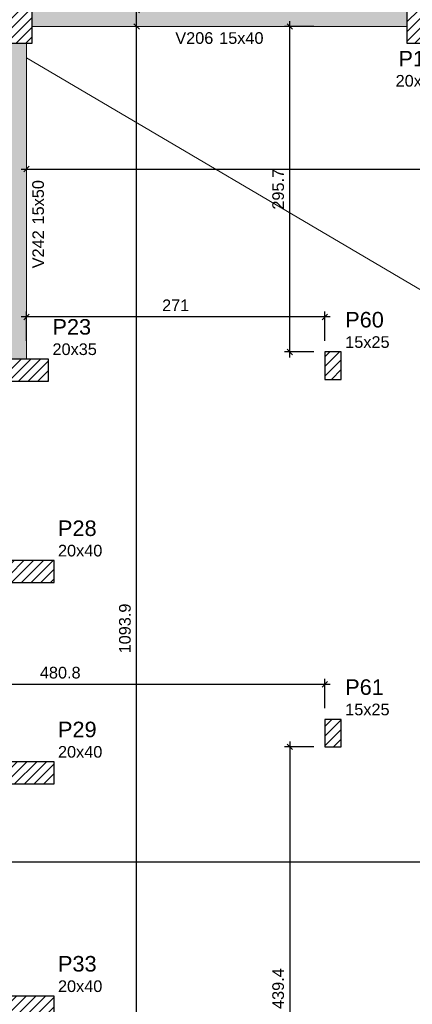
# Model space of a CAD drawing. Header units: millimetres. Extents: x 0 to 119, y 0 to 84.
# Tile 14 of 42: x 23.56 to 30.69, y 48.98 to 66.87. Entities that reach past the tile are written whole.
import ezdxf

# ---------------------------------------------------------------- set-up
doc = ezdxf.new("R2010")
doc.units = ezdxf.units.MM
doc.header["$MEASUREMENT"] = 0
doc.linetypes.add('NULL', pattern=[0])
doc.layers.get('0').update_dxf_attribs({"lineweight": 18})
for name, color, linetype, lineweight in [('FO-Aberturas', 7, 'Continuous', 5), ('FO-Cotas', 5, 'Continuous', 5), ('FO-Hachura pilar que passa', 19, 'Continuous', 5), ('FO-Hachura viga', 43, 'Continuous', 5), ('FO-Pilares', 4, 'Continuous', 30), ('FO-Textos das vigas', 7, 'Continuous', 5), ('FO-Textos dos pilares', 7, 'Continuous', 5), ('FO-Vigas', 1, 'Continuous', 20)]:
    doc.layers.add(name, color=color, linetype=linetype, lineweight=lineweight)
doc.styles.add('Arial', font='txt')
doc.dimstyles.new('UM_50.000000', dxfattribs={"dimtxt": 0.18, "dimasz": 0.1, "dimexe": 0.1, "dimexo": 0.2, "dimgap": 0, "dimtad": 1, "dimtih": 1, "dimtoh": 1, "dimdec": 1, "dimlfac": 50, "dimzin": 0, "dimdsep": 46, "dimtxsty": 'Standard', "dimcen": 0.09, "dimdle": 0.1, "dimadec": 1, "dimazin": 2, "dimtfac": 1, "dimtdec": 4, "dimtofl": 0, "dimtmove": 0, "dimatfit": 3, "dimfxl": 1, "dimtolj": 1, "dimarcsym": 0})

# ---------------------------------------------------------------- blocks, each defined once
blk = doc.blocks.new('_Oblique')
at = {"color": 0, "linetype": 'ByBlock', "lineweight": -2}
blk.add_line((-0.5, -0.5), (0.5, 0.5), dxfattribs=at)
blk = doc.blocks.new('*D116')
at = {"layer": 'Defpoints', "color": 0}
for p in [(22.72, 51.569), (70.017, 51.569), (70.017, 51.569)]:
    blk.add_point(p, dxfattribs=at)
at = {"layer": 'FO-Cotas', "color": 0, "lineweight": -2}
blk.add_line((22.62, 51.569), (70.117, 51.569), dxfattribs=at)
at = {"layer": 'FO-Cotas', "color": 0, "lineweight": -2, "xscale": 0.1, "yscale": 0.1, "zscale": 0.1, "rotation": 180}
blk.add_blockref('_Oblique', (22.72, 51.569), dxfattribs=at)
at = {"layer": 'FO-Cotas', "color": 0, "lineweight": -2, "xscale": 0.1, "yscale": 0.1, "zscale": 0.1}
blk.add_blockref('_Oblique', (70.017, 51.569), dxfattribs=at)
at = {"layer": 'FO-Cotas', "color": 7, "insert": (46.368, 51.78), "char_height": 0.2118, "attachment_point": 5, "rotation": 0.0057, "style": 'Arial'}
blk.add_mtext('\\A1;2364.8', dxfattribs=at)
blk = doc.blocks.new('*D125')
at = {"layer": 'Defpoints', "color": 0}
for p in [(23.68, 64.156), (66.14, 64.156), (66.14, 64.156)]:
    blk.add_point(p, dxfattribs=at)
at = {"layer": 'FO-Cotas', "color": 0, "lineweight": -2}
blk.add_line((23.58, 64.156), (66.24, 64.156), dxfattribs=at)
at = {"layer": 'FO-Cotas', "color": 0, "lineweight": -2, "xscale": 0.1, "yscale": 0.1, "zscale": 0.1, "rotation": 180}
blk.add_blockref('_Oblique', (23.68, 64.156), dxfattribs=at)
at = {"layer": 'FO-Cotas', "color": 0, "lineweight": -2, "xscale": 0.1, "yscale": 0.1, "zscale": 0.1}
blk.add_blockref('_Oblique', (66.14, 64.156), dxfattribs=at)
at = {"layer": 'FO-Cotas', "color": 7, "insert": (44.91, 64.368), "char_height": 0.2118, "attachment_point": 5, "rotation": 0.0057, "style": 'Arial'}
blk.add_mtext('\\A1;2123', dxfattribs=at)
blk = doc.blocks.new('*D187')
at = {"layer": 'Defpoints', "color": 0}
for p in [(25.68, 66.746), (25.68, 66.746), (25.68, 44.869)]:
    blk.add_point(p, dxfattribs=at)
at = {"layer": 'FO-Cotas', "color": 0, "lineweight": -2}
blk.add_line((25.68, 44.769), (25.68, 66.846), dxfattribs=at)
at = {"layer": 'FO-Cotas', "color": 0, "lineweight": -2, "xscale": 0.1, "yscale": 0.1, "zscale": 0.1}
for p, rotation in [((25.68, 66.746), 90), ((25.68, 44.869), 270)]:
    blk.add_blockref('_Oblique', p, dxfattribs=dict(at, rotation=rotation))
at = {"layer": 'FO-Cotas', "color": 7, "insert": (25.468, 55.807), "char_height": 0.2118, "attachment_point": 5, "rotation": 90, "style": 'Arial'}
blk.add_mtext('\\A1;1093.9', dxfattribs=at)
blk = doc.blocks.new('*D188')
at = {"layer": 'Defpoints', "color": 0}
for p in [(25.68, 67.046), (25.68, 67.046), (25.68, 66.746)]:
    blk.add_point(p, dxfattribs=at)
at = {"layer": 'FO-Cotas', "color": 0, "lineweight": -2}
blk.add_line((25.68, 66.646), (25.68, 67.146), dxfattribs=at)
at = {"layer": 'FO-Cotas', "color": 0, "lineweight": -2, "xscale": 0.1, "yscale": 0.1, "zscale": 0.1}
for p, rotation in [((25.68, 67.046), 90), ((25.68, 66.746), 270)]:
    blk.add_blockref('_Oblique', p, dxfattribs=dict(at, rotation=rotation))
at = {"layer": 'FO-Cotas', "color": 7, "insert": (25.468, 67.203), "char_height": 0.2118, "attachment_point": 5, "rotation": 90, "style": 'Arial'}
blk.add_mtext('\\A1;15', dxfattribs=at)
blk = doc.blocks.new('*D251')
at = {"layer": 'Defpoints', "color": 0}
for p in [(23.68, 61.468), (23.68, 60.833), (29.1, 60.833)]:
    blk.add_point(p, dxfattribs=at)
at = {"layer": 'FO-Cotas', "color": 0, "lineweight": -2}
for p, q in [((23.68, 61.033), (23.68, 61.568)), ((29.1, 61.033), (29.1, 61.568)), ((29.2, 61.468), (23.58, 61.468))]:
    blk.add_line(p, q, dxfattribs=at)
at = {"layer": 'FO-Cotas', "color": 0, "lineweight": -2, "xscale": 0.1, "yscale": 0.1, "zscale": 0.1, "rotation": 180}
blk.add_blockref('_Oblique', (23.68, 61.468), dxfattribs=at)
at = {"layer": 'FO-Cotas', "color": 0, "lineweight": -2, "xscale": 0.1, "yscale": 0.1, "zscale": 0.1}
blk.add_blockref('_Oblique', (29.1, 61.468), dxfattribs=at)
at = {"layer": 'FO-Cotas', "color": 7, "insert": (26.39, 61.68), "char_height": 0.2118, "attachment_point": 5, "rotation": 0.0057, "style": 'Arial'}
blk.add_mtext('\\A1;271', dxfattribs=at)
blk = doc.blocks.new('*D252')
at = {"layer": 'Defpoints', "color": 0}
for p in [(19.483, 54.791), (19.483, 54.156), (29.1, 54.156)]:
    blk.add_point(p, dxfattribs=at)
at = {"layer": 'FO-Cotas', "color": 0, "lineweight": -2}
for p, q in [((29.2, 54.791), (19.383, 54.791)), ((19.483, 54.356), (19.483, 54.891)), ((29.1, 54.356), (29.1, 54.891))]:
    blk.add_line(p, q, dxfattribs=at)
at = {"layer": 'FO-Cotas', "color": 0, "lineweight": -2, "xscale": 0.1, "yscale": 0.1, "zscale": 0.1, "rotation": 180}
blk.add_blockref('_Oblique', (19.483, 54.791), dxfattribs=at)
at = {"layer": 'FO-Cotas', "color": 0, "lineweight": -2, "xscale": 0.1, "yscale": 0.1, "zscale": 0.1}
blk.add_blockref('_Oblique', (29.1, 54.791), dxfattribs=at)
at = {"layer": 'FO-Cotas', "color": 7, "insert": (24.292, 55.003), "char_height": 0.2118, "attachment_point": 5, "rotation": 0.0057, "style": 'Arial'}
blk.add_mtext('\\A1;480.8', dxfattribs=at)
blk = doc.blocks.new('*D264')
at = {"layer": 'Defpoints', "color": 0}
for p in [(28.465, 66.746), (29.1, 66.746), (29.1, 60.833)]:
    blk.add_point(p, dxfattribs=at)
at = {"layer": 'FO-Cotas', "color": 0, "lineweight": -2}
for p, q in [((28.9, 66.746), (28.365, 66.746)), ((28.465, 60.733), (28.465, 66.846)), ((28.9, 60.833), (28.365, 60.833))]:
    blk.add_line(p, q, dxfattribs=at)
at = {"layer": 'FO-Cotas', "color": 0, "lineweight": -2, "xscale": 0.1, "yscale": 0.1, "zscale": 0.1}
for p, rotation in [((28.465, 66.746), 90), ((28.465, 60.833), 270)]:
    blk.add_blockref('_Oblique', p, dxfattribs=dict(at, rotation=rotation))
at = {"layer": 'FO-Cotas', "color": 7, "insert": (28.253, 63.789), "char_height": 0.2118, "attachment_point": 5, "rotation": 90, "style": 'Arial'}
blk.add_mtext('\\A1;295.7', dxfattribs=at)
blk = doc.blocks.new('*D265')
at = {"layer": 'Defpoints', "color": 0}
for p in [(29.1, 53.656), (28.465, 44.869), (29.1, 44.869)]:
    blk.add_point(p, dxfattribs=at)
at = {"layer": 'FO-Cotas', "color": 0, "lineweight": -2}
for p, q in [((28.465, 53.756), (28.465, 44.769)), ((28.9, 53.656), (28.365, 53.656)), ((28.9, 44.869), (28.365, 44.869))]:
    blk.add_line(p, q, dxfattribs=at)
at = {"layer": 'FO-Cotas', "color": 0, "lineweight": -2, "xscale": 0.1, "yscale": 0.1, "zscale": 0.1}
for p, rotation in [((28.465, 53.656), 90), ((28.465, 44.869), 270)]:
    blk.add_blockref('_Oblique', p, dxfattribs=dict(at, rotation=rotation))
at = {"layer": 'FO-Cotas', "color": 7, "insert": (28.253, 49.262), "char_height": 0.2118, "attachment_point": 5, "rotation": 90, "style": 'Arial'}
blk.add_mtext('\\A1;439.4', dxfattribs=at)

msp = doc.modelspace()

# ---------------------------------------------------------------- hatches: boundary and pattern name
at = {"layer": 'FO-Hachura pilar que passa', "linetype": 'Continuous'}
h = msp.add_hatch(dxfattribs=at)
h.set_pattern_fill('ANSI31', color=19, style=0)
h.paths.add_polyline_path([(23.38, 66.4457), (23.58, 66.4457), (23.78, 66.4457), (23.78, 66.7457), (23.78, 67.0457), (23.58, 67.0457), (23.38, 67.0457), (23.38, 66.7457)])
h = msp.add_hatch(dxfattribs=at)
h.set_pattern_fill('ANSI31', color=19, style=0)
h.paths.add_polyline_path([(30.59, 66.4457), (30.79, 66.4457), (30.99, 66.4457), (30.99, 66.7457), (30.99, 67.0457), (30.79, 67.0457), (30.59, 67.0457), (30.59, 66.7457)])
h = msp.add_hatch(dxfattribs=at)
h.set_pattern_fill('ANSI31', color=19, style=0)
h.paths.add_polyline_path([(24.08, 60.3027), (24.08, 60.5027), (24.08, 60.7027), (23.73, 60.7027), (23.38, 60.7027), (23.38, 60.5027), (23.38, 60.3027), (23.73, 60.3027)])
h = msp.add_hatch(dxfattribs=at)
h.set_pattern_fill('ANSI31', color=19, style=0)
h.paths.add_polyline_path([(29.1, 60.3327), (29.25, 60.3327), (29.4, 60.3327), (29.4, 60.5827), (29.4, 60.8327), (29.25, 60.8327), (29.1, 60.8327), (29.1, 60.5827)])
h = msp.add_hatch(dxfattribs=at)
h.set_pattern_fill('ANSI31', color=19, style=0)
h.paths.add_polyline_path([(23.38, 57.0425), (23.38, 56.8425), (23.38, 56.6425), (23.78, 56.6425), (24.18, 56.6425), (24.18, 56.8425), (24.18, 57.0425), (23.78, 57.0425)])
h = msp.add_hatch(dxfattribs=at)
h.set_pattern_fill('ANSI31', color=19, style=0)
h.paths.add_polyline_path([(29.1, 53.6555), (29.25, 53.6555), (29.4, 53.6555), (29.4, 53.9055), (29.4, 54.1555), (29.25, 54.1555), (29.1, 54.1555), (29.1, 53.9055)])
h = msp.add_hatch(dxfattribs=at)
h.set_pattern_fill('ANSI31', color=19, style=0)
h.paths.add_polyline_path([(24.18, 52.9855), (24.18, 53.1855), (24.18, 53.3855), (23.78, 53.3855), (23.38, 53.3855), (23.38, 53.1855), (23.38, 52.9855), (23.78, 52.9855)])
h = msp.add_hatch(dxfattribs=at)
h.set_pattern_fill('ANSI31', color=19, style=0)
h.paths.add_polyline_path([(24.18, 48.7271), (24.18, 48.9271), (24.18, 49.1271), (23.78, 49.1271), (23.38, 49.1271), (23.38, 48.9271), (23.38, 48.7271), (23.78, 48.7271)])
at = {"layer": 'FO-Hachura viga', "linetype": 'Continuous'}
for points in [[(30.5902, 67.0457), (30.5902, 67.0457), (23.7802, 67.0457), (23.7802, 66.7457), (30.5902, 66.7457), (30.5902, 67.0457)], [(23.6802, 66.4457), (23.6802, 66.4457), (23.3802, 66.4457), (23.3802, 65.6063), (23.6802, 65.6063), (23.6802, 66.4457)], [(23.68, 65.6063), (23.68, 65.6063), (23.3802, 65.6063), (23.3802, 60.7025), (23.68, 60.7025), (23.68, 65.6063)]]:
    msp.add_hatch(color=43, dxfattribs=at).paths.add_polyline_path(points)

# ---------------------------------------------------------------- linework, layer by layer
at = {"layer": 'FO-Aberturas'}
msp.add_line((23.68, 66.1795), (66.197, 41.1085), dxfattribs=at)
at = {"layer": 'FO-Pilares'}
for points in [[(23.38, 66.4457), (23.58, 66.4457), (23.78, 66.4457), (23.78, 66.7457), (23.78, 67.0457), (23.58, 67.0457), (23.38, 67.0457), (23.38, 66.7457), (23.38, 66.4457)], [(30.59, 66.4457), (30.79, 66.4457), (30.99, 66.4457), (30.99, 66.7457), (30.99, 67.0457), (30.79, 67.0457), (30.59, 67.0457), (30.59, 66.7457), (30.59, 66.4457)], [(24.08, 60.3027), (24.08, 60.5027), (24.08, 60.7027), (23.73, 60.7027), (23.38, 60.7027), (23.38, 60.5027), (23.38, 60.3027), (23.73, 60.3027), (24.08, 60.3027)], [(29.1, 60.3327), (29.25, 60.3327), (29.4, 60.3327), (29.4, 60.5827), (29.4, 60.8327), (29.25, 60.8327), (29.1, 60.8327), (29.1, 60.5827), (29.1, 60.3327)], [(23.38, 57.0425), (23.38, 56.8425), (23.38, 56.6425), (23.78, 56.6425), (24.18, 56.6425), (24.18, 56.8425), (24.18, 57.0425), (23.78, 57.0425), (23.38, 57.0425)], [(29.1, 53.6555), (29.25, 53.6555), (29.4, 53.6555), (29.4, 53.9055), (29.4, 54.1555), (29.25, 54.1555), (29.1, 54.1555), (29.1, 53.9055), (29.1, 53.6555)], [(24.18, 52.9855), (24.18, 53.1855), (24.18, 53.3855), (23.78, 53.3855), (23.38, 53.3855), (23.38, 53.1855), (23.38, 52.9855), (23.78, 52.9855), (24.18, 52.9855)], [(24.18, 48.7271), (24.18, 48.9271), (24.18, 49.1271), (23.78, 49.1271), (23.38, 49.1271), (23.38, 48.9271), (23.38, 48.7271), (23.78, 48.7271), (24.18, 48.7271)]]:
    msp.add_lwpolyline(points, close=True, dxfattribs=at)
at = {"layer": 'FO-Vigas'}
for p, q in [((23.78, 66.7457), (30.59, 66.7457)), ((23.68, 65.6063), (23.68, 66.4457)), ((23.68, 60.7027), (23.68, 65.6063))]:
    msp.add_line(p, q, dxfattribs=at)

# ---------------------------------------------------------------- texts
at = {"layer": 'FO-Textos das vigas', "linetype": 'NULL', "char_height": 0.2118, "line_spacing_factor": 0.798, "style": 'Arial'}
for s, insert, width, attachment_point in [('V206', (27.074, 66.4284), 1.354561, 9), ('15x40', (27.18, 66.4284), 1.580273, 7)]:
    msp.add_mtext(s, dxfattribs=dict(at, insert=insert, width=width, attachment_point=attachment_point))
at = {"layer": 'FO-Textos das vigas', "linetype": 'NULL', "char_height": 0.2118, "rotation": 90.00021, "line_spacing_factor": 0.798, "style": 'Arial'}
for s, insert, width, attachment_point in [('15x50', (23.9981, 63.1495), 1.580273, 7), ('V242', (23.9981, 63.0435), 1.354561, 9)]:
    msp.add_mtext(s, dxfattribs=dict(at, insert=insert, width=width, attachment_point=attachment_point))
at = {"layer": 'FO-Textos dos pilares', "linetype": 'NULL', "line_spacing_factor": 0.798, "style": 'Arial'}
for s, insert, char_height, width, attachment_point in [('P12', (30.79, 66.0217), 0.2824, 1.387852, 8), ('20x30', (30.79, 65.6514), 0.2118, 1.580273, 8), ('P60', (29.471, 61.2737), 0.2824, 1.387852, 7), ('P23', (24.151, 61.1437), 0.2824, 1.387852, 7), ('20x35', (24.151, 60.7734), 0.2118, 1.580273, 7), ('15x25', (29.471, 60.9034), 0.2118, 1.580273, 7), ('P28', (24.251, 57.4837), 0.2824, 1.387852, 7), ('20x40', (24.251, 57.1134), 0.2118, 1.580273, 7), ('P61', (29.471, 54.5967), 0.2824, 1.387852, 7), ('15x25', (29.471, 54.2264), 0.2118, 1.580273, 7), ('P29', (24.251, 53.8267), 0.2824, 1.387852, 7), ('20x40', (24.251, 53.4564), 0.2118, 1.580273, 7), ('P33', (24.251, 49.5687), 0.2824, 1.387852, 7), ('20x40', (24.251, 49.1974), 0.2118, 1.580273, 7)]:
    msp.add_mtext(s, dxfattribs=dict(at, insert=insert, char_height=char_height, width=width, attachment_point=attachment_point))

# ---------------------------------------------------------------- dimensions: what is measured, and where the dimension line sits
at = {"layer": 'FO-Cotas'}
for base, p1, p2, override, picture, middle in [((25.68, 67.0457), (25.68, 66.7457), (25.68, 67.0457), {"dimtxt": 0.2118, "dimasz": 0.1, "dimexe": 0.1, "dimexo": 0.2, "dimtad": 1, "dimtih": 0, "dimtoh": 0, "dimdec": 1, "dimlfac": 50, "dimzin": 8, "dimtxsty": 'Arial', "dimblk": 'Oblique', "dimblk1": 'Oblique', "dimblk2": 'Oblique', "dimsah": 1, "dimdle": 0.1, "dimse1": 1, "dimse2": 1, "dimclrt": 7, "dimadec": 1, "dimazin": 3, "dimtmove": 2, "dimldrblk": 'Oblique'}, '*D188', (25.4682, 67.203)), ((25.68, 66.7457), (25.68, 44.8685), (25.68, 66.7457), {"dimtxt": 0.2118, "dimasz": 0.1, "dimexe": 0.1, "dimexo": 0.2, "dimtad": 1, "dimtih": 0, "dimtoh": 0, "dimdec": 1, "dimlfac": 50, "dimzin": 8, "dimtxsty": 'Arial', "dimblk": 'Oblique', "dimblk1": 'Oblique', "dimblk2": 'Oblique', "dimsah": 1, "dimdle": 0.1, "dimse1": 1, "dimse2": 1, "dimclrt": 7, "dimadec": 1, "dimazin": 3, "dimtmove": 2, "dimldrblk": 'Oblique'}, '*D187', (25.4682, 55.8071)), ((28.4646433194, 66.7457160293), (29.1000433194, 60.8327160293), (29.1000433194, 66.7457160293), {"dimtxt": 0.2118, "dimasz": 0.1, "dimexe": 0.1, "dimexo": 0.2, "dimtad": 1, "dimtih": 0, "dimtoh": 0, "dimdec": 1, "dimlfac": 50, "dimzin": 8, "dimtxsty": 'Arial', "dimblk": 'Oblique', "dimblk1": 'Oblique', "dimblk2": 'Oblique', "dimsah": 1, "dimdle": 0.1, "dimse1": 0, "dimse2": 0, "dimclrt": 7, "dimadec": 1, "dimazin": 3, "dimtmove": 2, "dimldrblk": 'Oblique'}, '*D264', (28.2528433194, 63.7892160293)), ((28.4646433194, 44.8685160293), (29.1000433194, 53.6555160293), (29.1000433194, 44.8685160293), {"dimtxt": 0.2118, "dimasz": 0.1, "dimexe": 0.1, "dimexo": 0.2, "dimtad": 1, "dimtih": 0, "dimtoh": 0, "dimdec": 1, "dimlfac": 50, "dimzin": 8, "dimtxsty": 'Arial', "dimblk": 'Oblique', "dimblk1": 'Oblique', "dimblk2": 'Oblique', "dimsah": 1, "dimdle": 0.1, "dimse1": 0, "dimse2": 0, "dimclrt": 7, "dimadec": 1, "dimazin": 3, "dimtmove": 2, "dimldrblk": 'Oblique'}, '*D265', (28.2528433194, 49.2620160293))]:
    dim = msp.add_linear_dim(base=base, p1=p1, p2=p2, angle=90, dimstyle='UM_50.000000', override=override, dxfattribs=at)
    dim.commit()
    dim.dimension.update_dxf_attribs({"geometry": picture, "text_midpoint": middle, "dimtype": 160, "text_rotation": 90})
for base, p1, p2, override, picture, middle in [((66.14, 64.1563), (23.68, 64.1563), (66.14, 64.1563), {"dimtxt": 0.2118, "dimasz": 0.1, "dimexe": 0.1, "dimexo": 0.2, "dimtad": 1, "dimtih": 0, "dimtoh": 0, "dimdec": 1, "dimlfac": 50, "dimzin": 8, "dimtxsty": 'Arial', "dimblk": 'Oblique', "dimblk1": 'Oblique', "dimblk2": 'Oblique', "dimsah": 1, "dimdle": 0.1, "dimse1": 1, "dimse2": 1, "dimclrt": 7, "dimadec": 1, "dimazin": 3, "dimtmove": 2, "dimldrblk": 'Oblique'}, '*D125', (44.91, 64.3681)), ((23.68, 61.4681), (29.1, 60.8327), (23.68, 60.8327), {"dimtxt": 0.2118, "dimasz": 0.1, "dimexe": 0.1, "dimexo": 0.2, "dimtad": 1, "dimtih": 0, "dimtoh": 0, "dimdec": 1, "dimlfac": 50, "dimzin": 8, "dimtxsty": 'Arial', "dimblk": 'Oblique', "dimblk1": 'Oblique', "dimblk2": 'Oblique', "dimsah": 1, "dimdle": 0.1, "dimse1": 0, "dimse2": 0, "dimclrt": 7, "dimadec": 1, "dimazin": 3, "dimtmove": 2, "dimldrblk": 'Oblique'}, '*D251', (26.39, 61.6799)), ((19.4834, 54.7909), (29.1, 54.1555), (19.4834, 54.1555), {"dimtxt": 0.2118, "dimasz": 0.1, "dimexe": 0.1, "dimexo": 0.2, "dimtad": 1, "dimtih": 0, "dimtoh": 0, "dimdec": 1, "dimlfac": 50, "dimzin": 8, "dimtxsty": 'Arial', "dimblk": 'Oblique', "dimblk1": 'Oblique', "dimblk2": 'Oblique', "dimsah": 1, "dimdle": 0.1, "dimse1": 0, "dimse2": 0, "dimclrt": 7, "dimadec": 1, "dimazin": 3, "dimtmove": 2, "dimldrblk": 'Oblique'}, '*D252', (24.2917, 55.0027)), ((70.0166, 51.5685), (22.72, 51.5685), (70.0166, 51.5685), {"dimtxt": 0.2118, "dimasz": 0.1, "dimexe": 0.1, "dimexo": 0.2, "dimtad": 1, "dimtih": 0, "dimtoh": 0, "dimdec": 1, "dimlfac": 50, "dimzin": 8, "dimtxsty": 'Arial', "dimblk": 'Oblique', "dimblk1": 'Oblique', "dimblk2": 'Oblique', "dimsah": 1, "dimdle": 0.1, "dimse1": 1, "dimse2": 1, "dimclrt": 7, "dimadec": 1, "dimazin": 3, "dimtmove": 2, "dimldrblk": 'Oblique'}, '*D116', (46.3683, 51.7803))]:
    dim = msp.add_linear_dim(base=base, p1=p1, p2=p2, dimstyle='UM_50.000000', override=override, dxfattribs=at)
    dim.commit()
    dim.dimension.update_dxf_attribs({"geometry": picture, "text_midpoint": middle, "dimtype": 160, "text_rotation": 0.00573})

doc.saveas('drawing.dxf')
